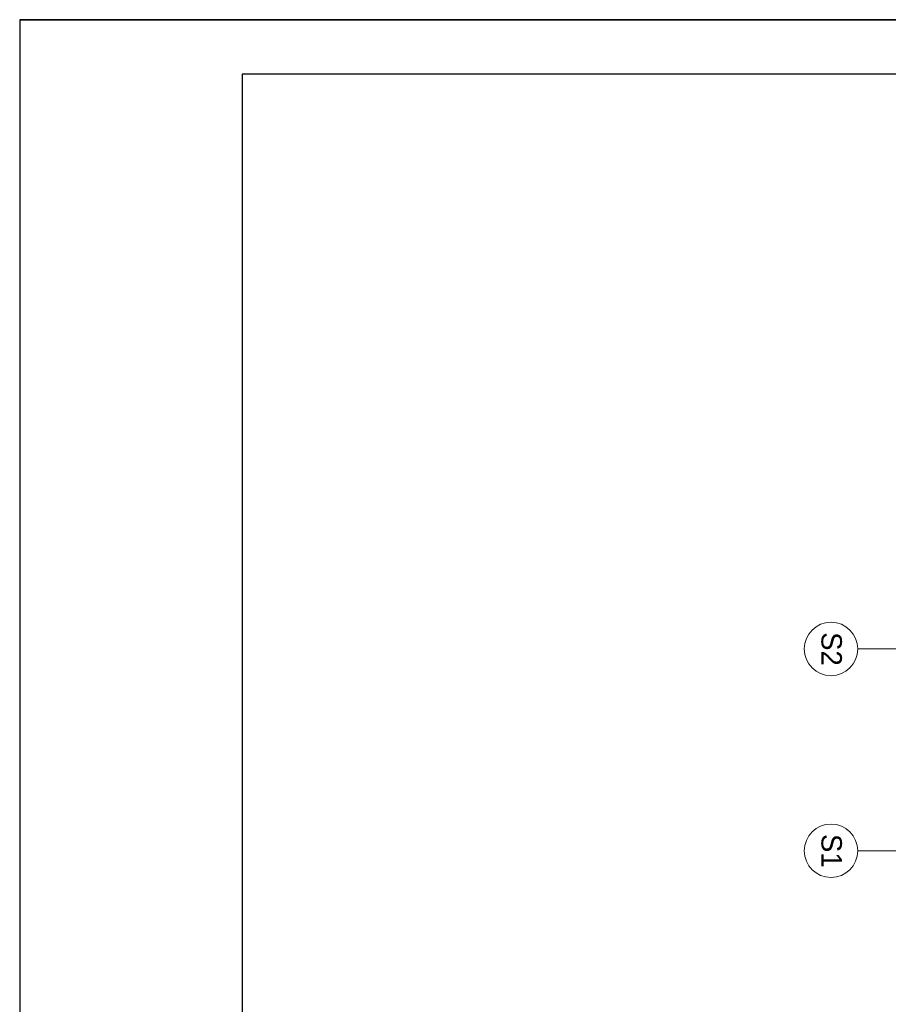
# Model space of a CAD drawing. Extents: x -440864 to -355682, y 13652 to 155872.
# Tile 26 of 179: x -440757 to -431002, y 32302 to 43352. Entities that reach past the tile are written whole.
import ezdxf

# ---------------------------------------------------------------- set-up
doc = ezdxf.new("R2010")
doc.units = 0
doc.header["$MEASUREMENT"] = 0
doc.set_wipeout_variables(frame=1)
doc.layers.get('0').update_dxf_attribs({"color": 252})
for name, color, linetype in [('#podkład', 252, 'Continuous'), ('_TABELA', 7, 'Continuous'), ('Arch opisy', 252, 'Continuous')]:
    doc.layers.add(name, color=color, linetype=linetype)
doc.layers.add('Arch opisy_Nr_Pióra__1', color=252, linetype='Continuous', lineweight=25)
doc.layers.add('Arch opisy_Nr_Pióra__21', color=252, linetype='Continuous', lineweight=9)
doc.styles.add('GENERATED_STYLE_5', font='txt')

# ---------------------------------------------------------------- blocks, each defined once
blk = doc.blocks.new('Linia_43', base_point=(-430485, 34025))
at = {"layer": 'Arch opisy_Nr_Pióra__21', "linetype": 'Continuous'}
blk.add_line((-430485, 34025), (-431345, 34025), dxfattribs=at)
blk.add_circle((-431645, 34025), 300, dxfattribs=at)
blk = doc.blocks.new('Linia_46', base_point=(-430485, 36290))
at = {"layer": 'Arch opisy_Nr_Pióra__21', "linetype": 'Continuous'}
blk.add_line((-430485, 36290), (-431345, 36290), dxfattribs=at)
blk.add_circle((-431645, 36290), 300, dxfattribs=at)
blk = doc.blocks.new('parter')
at = {"layer": 'Arch opisy', "color": 252, "linetype": 'Continuous'}
for name, p in [('Linia_46', (-430485, 36290)), ('Linia_43', (-430485, 34025))]:
    blk.add_blockref(name, p, dxfattribs=at)
at = {"layer": 'Arch opisy_Nr_Pióra__1', "color": 252, "linetype": 'Continuous', "char_height": 230, "attachment_point": 2, "rotation": 270, "style": 'GENERATED_STYLE_5'}
for s, insert in [('{S2}', (-431523, 36290)), ('{S1}', (-431523, 34025))]:
    blk.add_mtext(s, dxfattribs=dict(at, insert=insert))

msp = doc.modelspace()

# ---------------------------------------------------------------- block references
at = {"layer": '#podkład', "color": 3, "lineweight": 50}
msp.add_blockref('parter', (0, 0), dxfattribs=at)

# ---------------------------------------------------------------- next in the draw order: wipeouts: each hides what was drawn before it
at = {"color": 3, "lineweight": 50}
msp.add_wipeout([(-440757.2, 43351.9), (-398757.2, 43351.9), (-399357.2, 42741.9), (-438257.2, 42741.9)], dxfattribs=at)

# ---------------------------------------------------------------- next in the draw order: linework, layer by layer
at = {"layer": '_TABELA', "color": 7}
msp.add_lwpolyline([(-440757.2, 43351.9), (-398757.2, 43351.9), (-440757.2, 43351.9), (-440757.2, 13651.9), (-398757.2, 13651.9), (-398757.2, 43351.9)], dxfattribs=at)
msp.add_lwpolyline([(-399357.2, 42741.9), (-438257.2, 42741.9), (-438257.2, 14261.9), (-399357.2, 14261.9)], close=True, dxfattribs=at)

doc.saveas('drawing.dxf')
